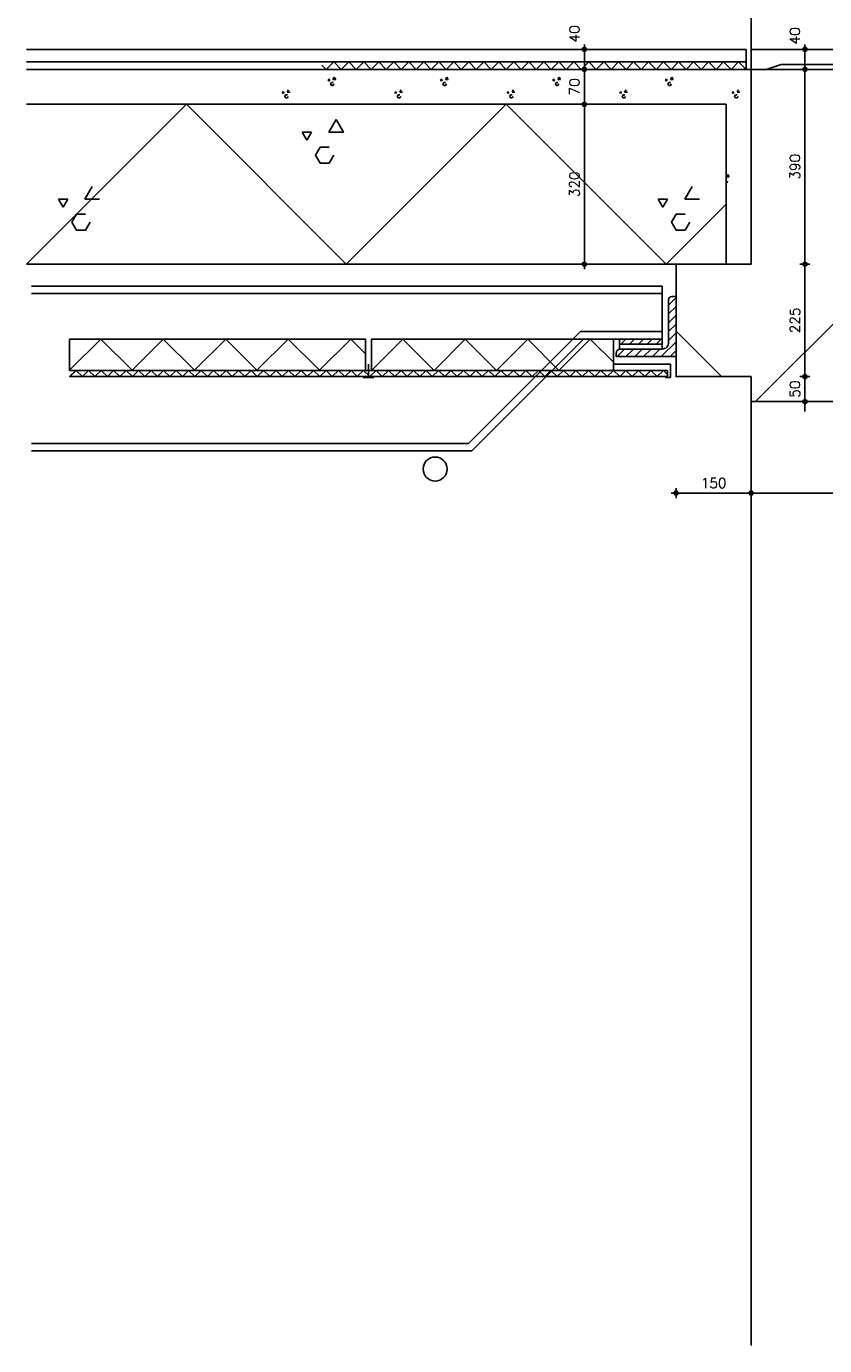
# Model space of a CAD drawing. Extents: x -152209 to 159908, y 32091 to 111955.
# Tile 53 of 59: x 127127 to 128724, y 63215 to 65856. Entities that reach past the tile are written whole.
import ezdxf
from ezdxf.enums import TextEntityAlignment as Align

# ---------------------------------------------------------------- set-up
doc = ezdxf.new("R2010")
doc.units = 0
doc.header["$LTSCALE"] = 1000
doc.header["$MEASUREMENT"] = 0
doc.header["$PDSIZE"] = 1
doc.linetypes.add('XDETV20$0$CENTER', pattern=[2, 1.25, -0.25, 0.25, -0.25])
doc.layers.get('0').update_dxf_attribs({"linetype": 'CONTINUOUS'})
doc.layers.get('DEFPOINTS').update_dxf_attribs({"linetype": 'CONTINUOUS'})
for name, color, linetype in [('BIB', 7, 'CONTINUOUS'), ('XDETV20$0$ALUM-AZ', 15, 'CONTINUOUS'), ('XDETV20$0$ALUM-DRS', 4, 'CONTINUOUS'), ('XDETV20$0$BETON-ARC', 15, 'CONTINUOUS'), ('XDETV20$0$BETON-AZ', 3, 'CONTINUOUS'), ('XDETV20$0$BETON-DRS', 7, 'CONTINUOUS'), ('XDETV20$0$BIB', 7, 'CONTINUOUS'), ('XDETV20$0$DIMMTP', 1, 'CONTINUOUS'), ('XDETV20$0$HOUT-DRS', 4, 'CONTINUOUS'), ('XDETV20$0$ISOL-ALG', 3, 'CONTINUOUS'), ('XDETV20$0$ISOL-ARC', 15, 'CONTINUOUS'), ('XDETV20$0$KUNST-DRS', 4, 'CONTINUOUS'), ('XDETV20$0$STAAL-ARC', 15, 'CONTINUOUS'), ('XDETV20$0$STAAL-AZ', 3, 'CONTINUOUS'), ('XDETV20$0$STAAL-DRS', 4, 'CONTINUOUS'), ('XDETV20$0$STEEN-AZ', 3, 'CONTINUOUS'), ('XDETV20$0$STEEN-DRS', 7, 'CONTINUOUS'), ('XDETV20$0$STRAMIEN', 1, 'XDETV20$0$CENTER')]:
    doc.layers.add(name, color=color, linetype=linetype)
doc.styles.get("Standard").update_dxf_attribs({"font": 'simplex'})
doc.styles.add('XDETV20$0$STANDARD', font='simplex')
doc.dimstyles.get("Standard").update_dxf_attribs({"dimtxt": 0.18, "dimasz": 0.18, "dimexe": 0.18, "dimexo": 0.0625, "dimgap": 0.09, "dimtad": 0, "dimtih": 1, "dimtoh": 1, "dimdec": 4, "dimzin": 0, "dimdsep": 46, "dimtxsty": 'Standard', "dimcen": 0.09, "dimadec": 0, "dimazin": 0, "dimtfac": 1, "dimtdec": 4, "dimtofl": 0, "dimtmove": 0, "dimatfit": 3, "dimfxl": 0, "dimtolj": 1, "dimtzin": 0, "dimarcsym": 0})

# ---------------------------------------------------------------- blocks, each defined once
blk = doc.blocks.new('XDETV20$0$DIMBWK')
for points in [[(-1, 0), (1, 0)], [(0, -1), (0, 1)]]:
    blk.add_lwpolyline(points)
blk.add_lwpolyline([(-0.22, 0.37), (-0.43, 0), (-0.22, -0.37), (0.22, -0.37), (0.43, 0), (0.22, 0.37)], close=True)
blk = doc.blocks.new('*D285')
at = {"color": 1, "linetype": 'ByBlock'}
blk.add_line((1807.2, 279.9), (1807.2, 579.9), dxfattribs=at)
at = {"layer": 'DEFPOINTS', "color": 0, "linetype": 'ByBlock'}
for p in [(1807, 589.9), (1807.2, 589.9), (1794.9, 269.9)]:
    blk.add_point(p, dxfattribs=at)
at = {"color": 1, "linetype": 'ByBlock', "xscale": 10, "yscale": 10, "zscale": 10}
for p, rotation in [((1807.2, 589.9), 90), ((1807.2, 269.9), 270)]:
    blk.add_blockref('XDETV20$0$DIMBWK', p, dxfattribs=dict(at, rotation=rotation))
at = {"color": 3, "linetype": 'ByBlock', "style": 'XDETV20$0$STANDARD'}
blk.add_text('320', height=20, rotation=90, dxfattribs=at).set_placement((1787.2, 429.9), align=Align.MIDDLE_CENTER)
blk = doc.blocks.new('*X287')
at = {"color": 0}
for p, q in [((621.2, 269.9), (941.2, 589.9)), ((1261.2, 269.9), (941.2, 589.9)), ((1261.2, 269.9), (1581.2, 589.9)), ((1901.2, 269.9), (1581.2, 589.9)), ((1226, 533.9), (1240.7, 559.4)), ((1255.4, 533.9), (1240.7, 559.4)), ((1173.2, 533.9), (1191.6, 533.9)), ((1182.4, 518), (1173.2, 533.9)), ((1182.4, 518), (1191.6, 533.9)), ((1226, 533.9), (1255.4, 533.9)), ((1199.6, 488.2), (1208.8, 504.1)), ((1208.8, 504.1), (1227.2, 504.1)), ((1208.8, 472.3), (1199.6, 488.2)), ((1227.2, 472.3), (1236.3, 488.2)), ((1208.8, 472.3), (1227.2, 472.3)), ((738.3, 399.8), (753, 425.3)), ((1938.3, 399.8), (1953, 425.3)), ((685.5, 399.8), (703.9, 399.8)), ((694.7, 383.9), (685.5, 399.8)), ((694.7, 383.9), (703.9, 399.8)), ((738.3, 399.8), (767.7, 399.8)), ((1885.5, 399.8), (1903.9, 399.8)), ((1894.7, 383.9), (1885.5, 399.8)), ((1894.7, 383.9), (1903.9, 399.8)), ((1938.3, 399.8), (1967.7, 399.8)), ((711.9, 354.1), (721.1, 370)), ((721.1, 370), (739.4, 370)), ((1901.2, 269.9), (2021.2, 389.9)), ((1911.9, 354.1), (1921.1, 370)), ((1921.1, 370), (1939.4, 370)), ((721.1, 338.2), (711.9, 354.1)), ((739.4, 338.2), (748.6, 354.1)), ((1921.1, 338.2), (1911.9, 354.1)), ((1939.4, 338.2), (1948.6, 354.1)), ((721.1, 338.2), (739.4, 338.2)), ((1921.1, 338.2), (1939.4, 338.2))]:
    blk.add_line(p, q, dxfattribs=at)
blk = doc.blocks.new('*D293')
at = {"color": 1, "linetype": 'ByBlock'}
blk.add_line((1931.2, -168.2), (2061.2, -168.2), dxfattribs=at)
at = {"layer": 'DEFPOINTS', "color": 0, "linetype": 'ByBlock'}
for p in [(1921.2, 183.6), (2071.2, 142.6), (2071.2, -168.2)]:
    blk.add_point(p, dxfattribs=at)
at = {"color": 1, "linetype": 'ByBlock', "xscale": 10, "yscale": 10, "zscale": 10, "rotation": 180}
blk.add_blockref('XDETV20$0$DIMBWK', (1921.2, -168.2), dxfattribs=at)
at = {"color": 1, "linetype": 'ByBlock', "xscale": 10, "yscale": 10, "zscale": 10}
blk.add_blockref('XDETV20$0$DIMBWK', (2071.2, -168.2), dxfattribs=at)
at = {"color": 3, "linetype": 'ByBlock', "style": 'XDETV20$0$STANDARD'}
blk.add_text('150', height=20, dxfattribs=at).set_placement((1996.2, -148.2), align=Align.MIDDLE_CENTER)
blk = doc.blocks.new('*D294')
at = {"color": 1, "linetype": 'ByBlock'}
blk.add_line((2081.2, -168.2), (2561.2, -168.2), dxfattribs=at)
at = {"layer": 'DEFPOINTS', "color": 0, "linetype": 'ByBlock'}
for p in [(2071.2, 142.6), (2571.2, 136.7), (2571.2, -168.2)]:
    blk.add_point(p, dxfattribs=at)
at = {"color": 1, "linetype": 'ByBlock', "xscale": 10, "yscale": 10, "zscale": 10, "rotation": 180}
blk.add_blockref('XDETV20$0$DIMBWK', (2071.2, -168.2), dxfattribs=at)
at = {"color": 1, "linetype": 'ByBlock', "xscale": 10, "yscale": 10, "zscale": 10}
blk.add_blockref('XDETV20$0$DIMBWK', (2571.2, -168.2), dxfattribs=at)
at = {"color": 3, "linetype": 'ByBlock', "style": 'XDETV20$0$STANDARD'}
blk.add_text('500', height=20, dxfattribs=at).set_placement((2321.2, -148.2), align=Align.MIDDLE_CENTER)
blk = doc.blocks.new('*D292')
at = {"color": 1, "linetype": 'ByBlock'}
blk.add_line((2464.5, 279.9), (2464.5, 74.9), dxfattribs=at)
at = {"layer": 'DEFPOINTS', "color": 0, "linetype": 'ByBlock'}
for p in [(2039.7, 289.9), (1976.2, 64.9), (2464.5, 64.9)]:
    blk.add_point(p, dxfattribs=at)
at = {"color": 1, "linetype": 'ByBlock', "xscale": 10, "yscale": 10, "zscale": 10}
for p, rotation in [((2464.5, 289.9), 90), ((2464.5, 64.9), 270)]:
    blk.add_blockref('XDETV20$0$DIMBWK', p, dxfattribs=dict(at, rotation=rotation))
at = {"color": 3, "linetype": 'ByBlock', "style": 'XDETV20$0$STANDARD'}
blk.add_text('225', height=20, rotation=90, dxfattribs=at).set_placement((2444.5, 177.4), align=Align.MIDDLE_CENTER)
blk = doc.blocks.new('*D297')
at = {"color": 1, "linetype": 'ByBlock'}
for p, q in [((2179, 74.9), (2179, 84.9)), ((2179, 64.9), (2179, 14.9)), ((2179, 4.9), (2179, -5.1))]:
    blk.add_line(p, q, dxfattribs=at)
at = {"layer": 'DEFPOINTS', "color": 0, "linetype": 'ByBlock'}
for p in [(1690.7, 64.9), (2100.9, 14.9), (2179, 14.9)]:
    blk.add_point(p, dxfattribs=at)
at = {"color": 1, "linetype": 'ByBlock', "xscale": 10, "yscale": 10, "zscale": 10}
for p, rotation in [((2179, 64.9), 270), ((2179, 14.9), 90)]:
    blk.add_blockref('XDETV20$0$DIMBWK', p, dxfattribs=dict(at, rotation=rotation))
at = {"color": 3, "linetype": 'ByBlock', "style": 'XDETV20$0$STANDARD'}
blk.add_text('50', height=20, rotation=90, dxfattribs=at).set_placement((2159, 39.9), align=Align.MIDDLE_CENTER)
blk = doc.blocks.new('*X288')
at = {"color": 0}
for p, q in [((1224.7, 639.4), (1228.1, 639.4)), ((1226.4, 636.4), (1224.7, 639.4)), ((1226.4, 636.4), (1228.1, 639.4)), ((1229.6, 630.8), (1231.4, 633.8)), ((1231.4, 633.8), (1234.8, 633.8)), ((1234.6, 639.4), (1237.3, 644.2)), ((1234.6, 639.4), (1240.1, 639.4)), ((1240.1, 639.4), (1237.3, 644.2)), ((1449.7, 639.4), (1453.1, 639.4)), ((1451.4, 636.4), (1449.7, 639.4)), ((1451.4, 636.4), (1453.1, 639.4)), ((1454.6, 630.8), (1456.4, 633.8)), ((1456.4, 633.8), (1459.8, 633.8)), ((1459.6, 639.4), (1462.3, 644.2)), ((1459.6, 639.4), (1465.1, 639.4)), ((1465.1, 639.4), (1462.3, 644.2)), ((1674.7, 639.4), (1678.1, 639.4)), ((1676.4, 636.4), (1674.7, 639.4)), ((1676.4, 636.4), (1678.1, 639.4)), ((1679.6, 630.8), (1681.4, 633.8)), ((1681.4, 633.8), (1684.8, 633.8)), ((1684.6, 639.4), (1687.3, 644.2)), ((1684.6, 639.4), (1690.1, 639.4)), ((1690.1, 639.4), (1687.3, 644.2)), ((1899.7, 639.4), (1903.1, 639.4)), ((1901.4, 636.4), (1899.7, 639.4)), ((1901.4, 636.4), (1903.1, 639.4)), ((1904.6, 630.8), (1906.4, 633.8)), ((1906.4, 633.8), (1909.8, 633.8)), ((1909.6, 639.4), (1912.3, 644.2)), ((1909.6, 639.4), (1915.1, 639.4)), ((1915.1, 639.4), (1912.3, 644.2)), ((1133.2, 614.3), (1136.7, 614.3)), ((1135, 611.3), (1133.2, 614.3)), ((1135, 611.3), (1136.7, 614.3)), ((1138.2, 605.7), (1139.9, 608.7)), ((1139.9, 608.7), (1143.4, 608.7)), ((1143.1, 614.3), (1145.9, 619)), ((1143.1, 614.3), (1148.7, 614.3)), ((1231.4, 627.8), (1229.6, 630.8)), ((1231.4, 627.8), (1234.8, 627.8)), ((1234.8, 627.8), (1236.5, 630.8)), ((1358.2, 614.3), (1361.7, 614.3)), ((1360, 611.3), (1358.2, 614.3)), ((1360, 611.3), (1361.7, 614.3)), ((1363.2, 605.7), (1364.9, 608.7)), ((1364.9, 608.7), (1368.4, 608.7)), ((1368.1, 614.3), (1370.9, 619)), ((1368.1, 614.3), (1373.7, 614.3)), ((1456.4, 627.8), (1454.6, 630.8)), ((1456.4, 627.8), (1459.8, 627.8)), ((1459.8, 627.8), (1461.5, 630.8)), ((1583.2, 614.3), (1586.7, 614.3)), ((1585, 611.3), (1583.2, 614.3)), ((1585, 611.3), (1586.7, 614.3)), ((1588.2, 605.7), (1589.9, 608.7)), ((1589.9, 608.7), (1593.4, 608.7)), ((1593.1, 614.3), (1595.9, 619)), ((1593.1, 614.3), (1598.7, 614.3)), ((1681.4, 627.8), (1679.6, 630.8)), ((1681.4, 627.8), (1684.8, 627.8)), ((1684.8, 627.8), (1686.5, 630.8)), ((1808.2, 614.3), (1811.7, 614.3)), ((1810, 611.3), (1808.2, 614.3)), ((1810, 611.3), (1811.7, 614.3)), ((1813.2, 605.7), (1814.9, 608.7)), ((1814.9, 608.7), (1818.4, 608.7)), ((1818.1, 614.3), (1820.9, 619)), ((1818.1, 614.3), (1823.7, 614.3)), ((1906.4, 627.8), (1904.6, 630.8)), ((1906.4, 627.8), (1909.8, 627.8)), ((1909.8, 627.8), (1911.5, 630.8)), ((2033.2, 614.3), (2036.7, 614.3)), ((2035, 611.3), (2033.2, 614.3)), ((2035, 611.3), (2036.7, 614.3)), ((2038.2, 605.7), (2039.9, 608.7)), ((2039.9, 608.7), (2043.4, 608.7)), ((2043.1, 614.3), (2045.9, 619)), ((2043.1, 614.3), (2048.7, 614.3)), ((1139.9, 602.7), (1138.2, 605.7)), ((1139.9, 602.7), (1143.4, 602.7)), ((1143.4, 602.7), (1145.1, 605.7)), ((1364.9, 602.7), (1363.2, 605.7)), ((1364.9, 602.7), (1368.4, 602.7)), ((1368.4, 602.7), (1370.1, 605.7)), ((1589.9, 602.7), (1588.2, 605.7)), ((1589.9, 602.7), (1593.4, 602.7)), ((1593.4, 602.7), (1595.1, 605.7)), ((1814.9, 602.7), (1813.2, 605.7)), ((1814.9, 602.7), (1818.4, 602.7)), ((1818.4, 602.7), (1820.1, 605.7)), ((2039.9, 602.7), (2038.2, 605.7)), ((2039.9, 602.7), (2043.4, 602.7)), ((2043.4, 602.7), (2045.1, 605.7)), ((2022.1, 444.5), (2024.8, 449.3)), ((2027.6, 444.5), (2024.8, 449.3)), ((2021.2, 439), (2022.3, 439)), ((2021.2, 433), (2022.3, 433)), ((2022.1, 444.5), (2027.6, 444.5)), ((2022.3, 433), (2024, 436))]:
    blk.add_line(p, q, dxfattribs=at)
blk = doc.blocks.new('*X289')
at = {"color": 0}
for p, q in [((0, 0), (15, 15)), ((30, 0), (15, 15)), ((30, 0), (45, 15)), ((60, 0), (45, 15)), ((60, 0), (75, 15)), ((90, 0), (75, 15)), ((90, 0), (105, 15)), ((120, 0), (105, 15)), ((120, 0), (135, 15)), ((150, 0), (135, 15)), ((150, 0), (165, 15)), ((180, 0), (165, 15)), ((180, 0), (195, 15)), ((210, 0), (195, 15)), ((210, 0), (225, 15)), ((240, 0), (225, 15)), ((240, 0), (255, 15)), ((270, 0), (255, 15)), ((270, 0), (285, 15)), ((300, 0), (285, 15)), ((300, 0), (315, 15)), ((330, 0), (315, 15)), ((330, 0), (345, 15)), ((360, 0), (345, 15)), ((360, 0), (375, 15)), ((390, 0), (375, 15)), ((390, 0), (405, 15)), ((420, 0), (405, 15)), ((420, 0), (435, 15)), ((450, 0), (435, 15)), ((450, 0), (465, 15)), ((480, 0), (465, 15)), ((480, 0), (495, 15)), ((510, 0), (495, 15)), ((510, 0), (525, 15)), ((540, 0), (525, 15)), ((540, 0), (555, 15)), ((570, 0), (555, 15)), ((570, 0), (585, 15)), ((600, 0), (585, 15)), ((600, 0), (615, 15)), ((630, 0), (615, 15)), ((630, 0), (645, 15)), ((660, 0), (645, 15)), ((660, 0), (675, 15)), ((690, 0), (675, 15)), ((690, 0), (705, 15)), ((720, 0), (705, 15)), ((720, 0), (735, 15)), ((750, 0), (735, 15)), ((750, 0), (765, 15)), ((780, 0), (765, 15)), ((780, 0), (795, 15)), ((810, 0), (795, 15)), ((810, 0), (825, 15)), ((840, 0), (825, 15)), ((840, 0), (848.6, 8.6))]:
    blk.add_line(p, q, dxfattribs=at)
blk = doc.blocks.new('*D290')
at = {"color": 1, "linetype": 'ByBlock'}
blk.add_line((1807.2, 619.9), (1807.2, 669.9), dxfattribs=at)
at = {"layer": 'DEFPOINTS', "color": 0, "linetype": 'ByBlock'}
for p in [(1776.3, 679.9), (1807.2, 679.9), (1775.5, 609.9)]:
    blk.add_point(p, dxfattribs=at)
at = {"color": 1, "linetype": 'ByBlock', "xscale": 10, "yscale": 10, "zscale": 10}
for p, rotation in [((1807.2, 679.9), 90), ((1807.2, 609.9), 270)]:
    blk.add_blockref('XDETV20$0$DIMBWK', p, dxfattribs=dict(at, rotation=rotation))
at = {"color": 3, "linetype": 'ByBlock', "style": 'XDETV20$0$STANDARD'}
blk.add_text('70', height=20, rotation=90, dxfattribs=at).set_placement((1787.2, 644.9), align=Align.MIDDLE_CENTER)
blk = doc.blocks.new('*D291')
at = {"color": 1, "linetype": 'ByBlock'}
blk.add_line((1807.2, 689.9), (1807.2, 709.9), dxfattribs=at)
at = {"layer": 'DEFPOINTS', "color": 0, "linetype": 'ByBlock'}
for p in [(1782.6, 719.9), (1807.2, 719.9), (1776.3, 679.9)]:
    blk.add_point(p, dxfattribs=at)
at = {"color": 1, "linetype": 'ByBlock', "xscale": 10, "yscale": 10, "zscale": 10}
for p, rotation in [((1807.2, 719.9), 90), ((1807.2, 679.9), 270)]:
    blk.add_blockref('XDETV20$0$DIMBWK', p, dxfattribs=dict(at, rotation=rotation))
at = {"color": 3, "linetype": 'ByBlock', "style": 'XDETV20$0$STANDARD'}
blk.add_text('40', height=20, rotation=90, dxfattribs=at).set_placement((1787.2, 751), align=Align.MIDDLE_CENTER)
blk = doc.blocks.new('*D295')
at = {"color": 1, "linetype": 'ByBlock'}
blk.add_line((2179, 299.9), (2179, 669.9), dxfattribs=at)
at = {"layer": 'DEFPOINTS', "color": 0, "linetype": 'ByBlock'}
for p in [(2172, 679.9), (2179, 679.9), (2036.6, 289.9)]:
    blk.add_point(p, dxfattribs=at)
at = {"color": 1, "linetype": 'ByBlock', "xscale": 10, "yscale": 10, "zscale": 10}
for p, rotation in [((2179, 679.9), 90), ((2179, 289.9), 270)]:
    blk.add_blockref('XDETV20$0$DIMBWK', p, dxfattribs=dict(at, rotation=rotation))
at = {"color": 3, "linetype": 'ByBlock', "style": 'XDETV20$0$STANDARD'}
blk.add_text('390', height=20, rotation=90, dxfattribs=at).set_placement((2159, 484.9), align=Align.MIDDLE_CENTER)
blk = doc.blocks.new('*D296')
at = {"color": 1, "linetype": 'ByBlock'}
blk.add_line((2179, 689.9), (2179, 709.9), dxfattribs=at)
at = {"layer": 'DEFPOINTS', "color": 0, "linetype": 'ByBlock'}
for p in [(2157.4, 719.9), (2179, 719.9), (2172, 679.9)]:
    blk.add_point(p, dxfattribs=at)
at = {"color": 1, "linetype": 'ByBlock', "xscale": 10, "yscale": 10, "zscale": 10}
for p, rotation in [((2179, 719.9), 90), ((2179, 679.9), 270)]:
    blk.add_blockref('XDETV20$0$DIMBWK', p, dxfattribs=dict(at, rotation=rotation))
at = {"color": 3, "linetype": 'ByBlock', "style": 'XDETV20$0$STANDARD'}
blk.add_text('40', height=20, rotation=90, dxfattribs=at).set_placement((2159, 747.2), align=Align.MIDDLE_CENTER)
blk = doc.blocks.new('*X298')
at = {"color": 0}
for p, q in [((2571.2, 505.8), (2397.1, 679.9)), ((2080.3, 14.9), (2571.2, 505.8)), ((2012.1, 64.9), (1921.2, 155.8)), ((2518.1, 66.7), (2541.1, 106.5)), ((2564.1, 66.7), (2541.1, 106.5)), ((2435.6, 66.7), (2464.4, 66.7)), ((2450, 41.8), (2464.4, 66.7)), ((2518.1, 66.7), (2564.1, 66.7)), ((2488.2, 14.9), (2491.2, 20.1)), ((2491.2, 20.1), (2520, 20.1)), ((2523, 14.9), (2520, 20.1))]:
    blk.add_line(p, q, dxfattribs=at)
blk = doc.blocks.new('XDETV20$0$12012015')
at = {"layer": 'XDETV20$0$STAAL-DRS', "linetype": 'ByBlock'}
blk.add_lwpolyline([(0, 0), (120, 0), (120, 8.5, 0.414214), (113.5, 15), (28, 15, -0.414214), (15, 28), (15, 113.5, 0.355836), (6.5, 120), (0, 120)], format="xyb", close=True, dxfattribs=at)
blk = doc.blocks.new('*X308')
at = {"color": 0}
for p, q in [((1896.2, 5308), (1911.2, 5323)), ((1896.2, 5290.3), (1911.2, 5305.3)), ((1896.2, 5272.6), (1911.2, 5287.6)), ((1896.2, 5255), (1911.2, 5270)), ((1800.4, 5229.9), (1810.4, 5239.9)), ((1818.1, 5229.9), (1828.1, 5239.9)), ((1835.8, 5229.9), (1845.8, 5239.9)), ((1853.5, 5229.9), (1863.5, 5239.9)), ((1871.1, 5229.9), (1881.1, 5239.9)), ((1881.5, 5204.9), (1911.2, 5234.6)), ((1896.2, 5237.3), (1911.2, 5252.3)), ((1793.1, 5204.9), (1808.1, 5219.9)), ((1810.8, 5204.9), (1825.8, 5219.9)), ((1828.5, 5204.9), (1843.5, 5219.9)), ((1846.1, 5204.9), (1861.1, 5219.9)), ((1863.8, 5204.9), (1878.8, 5219.9)), ((1899.2, 5204.9), (1911.2, 5216.9))]:
    blk.add_line(p, q, dxfattribs=at)
blk = doc.blocks.new('*X309')
at = {"color": 0}
for p, q in [((-452.9, -474.2), (-423.3, -444.6)), ((-360.8, -507.1), (-423.3, -444.6)), ((-360.8, -507.1), (-298.3, -444.6)), ((-235.8, -507.1), (-298.3, -444.6)), ((-235.8, -507.1), (-173.3, -444.6)), ((-110.8, -507.1), (-173.3, -444.6)), ((-110.8, -507.1), (-48.3, -444.6)), ((14.2, -507.1), (-48.3, -444.6)), ((14.2, -507.1), (76.7, -444.6)), ((139.2, -507.1), (76.7, -444.6))]:
    blk.add_line(p, q, dxfattribs=at)
blk = doc.blocks.new('*X310')
at = {"color": 0}
blk.add_line((57924, 53699.3), (57936.5, 53711.8), dxfattribs=at)
blk = doc.blocks.new('*X311')
at = {"color": 0}
for p, q in [((57924.7, 53699.3), (57924, 53700)), ((57924.7, 53699.3), (57937.2, 53711.8)), ((57949.7, 53699.3), (57937.2, 53711.8)), ((57949.7, 53699.3), (57962.2, 53711.8)), ((57974.7, 53699.3), (57962.2, 53711.8)), ((57974.7, 53699.3), (57987.2, 53711.8)), ((57999.7, 53699.3), (57987.2, 53711.8)), ((57999.7, 53699.3), (58012.2, 53711.8)), ((58024.7, 53699.3), (58012.2, 53711.8)), ((58024.7, 53699.3), (58037.2, 53711.8)), ((58049.7, 53699.3), (58037.2, 53711.8)), ((58049.7, 53699.3), (58062.2, 53711.8)), ((58074.7, 53699.3), (58062.2, 53711.8)), ((58074.7, 53699.3), (58087.2, 53711.8)), ((58099.7, 53699.3), (58087.2, 53711.8)), ((58099.7, 53699.3), (58112.2, 53711.8)), ((58124.7, 53699.3), (58112.2, 53711.8)), ((58124.7, 53699.3), (58137.2, 53711.8)), ((58149.7, 53699.3), (58137.2, 53711.8)), ((58149.7, 53699.3), (58162.2, 53711.8)), ((58174.7, 53699.3), (58162.2, 53711.8)), ((58174.7, 53699.3), (58187.2, 53711.8)), ((58199.7, 53699.3), (58187.2, 53711.8)), ((58199.7, 53699.3), (58212.2, 53711.8)), ((58224.7, 53699.3), (58212.2, 53711.8)), ((58224.7, 53699.3), (58237.2, 53711.8)), ((58249.7, 53699.3), (58237.2, 53711.8)), ((58249.7, 53699.3), (58262.2, 53711.8)), ((58274.7, 53699.3), (58262.2, 53711.8)), ((58274.7, 53699.3), (58287.2, 53711.8)), ((58299.7, 53699.3), (58287.2, 53711.8)), ((58299.7, 53699.3), (58312.2, 53711.8)), ((58324.7, 53699.3), (58312.2, 53711.8)), ((58324.7, 53699.3), (58337.2, 53711.8)), ((58349.7, 53699.3), (58337.2, 53711.8)), ((58349.7, 53699.3), (58362.2, 53711.8)), ((58374.7, 53699.3), (58362.2, 53711.8)), ((58374.7, 53699.3), (58387.2, 53711.8)), ((58399.7, 53699.3), (58387.2, 53711.8)), ((58399.7, 53699.3), (58412.2, 53711.8)), ((58424.7, 53699.3), (58412.2, 53711.8)), ((58424.7, 53699.3), (58437.2, 53711.8)), ((58449.7, 53699.3), (58437.2, 53711.8)), ((58449.7, 53699.3), (58462.2, 53711.8)), ((58474.7, 53699.3), (58462.2, 53711.8)), ((58474.7, 53699.3), (58487.2, 53711.8)), ((58499.7, 53699.3), (58487.2, 53711.8)), ((58499.7, 53699.3), (58512.2, 53711.8)), ((58524.7, 53699.3), (58512.2, 53711.8)), ((58524.7, 53699.3), (58537.2, 53711.8)), ((58549.7, 53699.3), (58537.2, 53711.8)), ((58549.7, 53699.3), (58562.2, 53711.8)), ((58574.7, 53699.3), (58562.2, 53711.8)), ((58574.7, 53699.3), (58587.2, 53711.8)), ((58599.7, 53699.3), (58587.2, 53711.8)), ((58599.7, 53699.3), (58612.2, 53711.8)), ((58624.7, 53699.3), (58612.2, 53711.8)), ((58624.7, 53699.3), (58637.2, 53711.8)), ((58649.7, 53699.3), (58637.2, 53711.8)), ((58649.7, 53699.3), (58662.2, 53711.8)), ((58674.7, 53699.3), (58662.2, 53711.8)), ((58674.7, 53699.3), (58687.2, 53711.8)), ((58699.7, 53699.3), (58687.2, 53711.8)), ((58699.7, 53699.3), (58712.2, 53711.8)), ((58724.7, 53699.3), (58712.2, 53711.8)), ((58724.7, 53699.3), (58737.2, 53711.8)), ((58749.7, 53699.3), (58737.2, 53711.8)), ((58749.7, 53699.3), (58762.2, 53711.8)), ((58774.7, 53699.3), (58762.2, 53711.8)), ((58774.7, 53699.3), (58787.2, 53711.8)), ((58799.7, 53699.3), (58787.2, 53711.8)), ((58799.7, 53699.3), (58812.2, 53711.8)), ((58824.7, 53699.3), (58812.2, 53711.8)), ((58824.7, 53699.3), (58837.2, 53711.8)), ((58849.7, 53699.3), (58837.2, 53711.8)), ((58849.7, 53699.3), (58862.2, 53711.8)), ((58874.7, 53699.3), (58862.2, 53711.8)), ((58874.7, 53699.3), (58887.2, 53711.8)), ((58899.7, 53699.3), (58887.2, 53711.8)), ((58899.7, 53699.3), (58912.2, 53711.8)), ((58924.7, 53699.3), (58912.2, 53711.8)), ((58924.7, 53699.3), (58937.2, 53711.8)), ((58949.7, 53699.3), (58937.2, 53711.8)), ((58949.7, 53699.3), (58962.2, 53711.8)), ((58974.7, 53699.3), (58962.2, 53711.8)), ((58974.7, 53699.3), (58987.2, 53711.8)), ((58999.7, 53699.3), (58987.2, 53711.8)), ((58999.7, 53699.3), (59012.2, 53711.8)), ((59024.7, 53699.3), (59012.2, 53711.8)), ((59024.7, 53699.3), (59037.2, 53711.8)), ((59049.7, 53699.3), (59037.2, 53711.8)), ((59049.7, 53699.3), (59062.2, 53711.8)), ((59074.7, 53699.3), (59062.2, 53711.8)), ((59074.7, 53699.3), (59087.2, 53711.8)), ((59099.7, 53699.3), (59087.2, 53711.8)), ((59099.7, 53699.3), (59112.2, 53711.8)), ((59120.3, 53703.7), (59112.2, 53711.8))]:
    blk.add_line(p, q, dxfattribs=at)
blk = doc.blocks.new('*X312')
at = {"color": 0}
for p, q in [((1311.8, 5189.9), (1374.3, 5252.4)), ((1436.8, 5189.9), (1374.3, 5252.4)), ((1436.8, 5189.9), (1499.3, 5252.4)), ((1561.8, 5189.9), (1499.3, 5252.4)), ((1561.8, 5189.9), (1624.3, 5252.4)), ((1686.8, 5189.9), (1624.3, 5252.4)), ((1686.8, 5189.9), (1749.3, 5252.4)), ((1795.7, 5206), (1749.3, 5252.4))]:
    blk.add_line(p, q, dxfattribs=at)
blk = doc.blocks.new('XDETV20')
at = {"layer": 'XDETV20$0$ALUM-AZ'}
blk.add_line((-411.24313, -630), (-525.51254, -630.00013), dxfattribs=at)
at = {"layer": 'XDETV20$0$ALUM-DRS'}
for p, q in [((-1015.50816, -630), (-1015.50816, -657.13048)), ((-411.24313, -630), (-411.24313, -657.13048)), ((-1015.50816, -657.13048), (-1025.88055, -657.13048)), ((-1015.50816, -657.13048), (-1005.13576, -657.13048)), ((-411.24313, -657.13048), (-421.61553, -657.13048))]:
    blk.add_line(p, q, dxfattribs=at)
at = {"layer": 'XDETV20$0$BETON-AZ'}
blk.add_line((-250, 1700), (-250, 0), dxfattribs=at)
at = {"layer": 'XDETV20$0$BETON-DRS'}
for p, q in [((-1700, -40), (-300, -40)), ((-250, -39.99991), (-260, -39.99991)), ((-260, -39.99991), (-260, -40)), ((-1700, -110), (-300, -110)), ((-300, -110), (-300, -430)), ((-300, -430), (-1700, -430))]:
    blk.add_line(p, q, dxfattribs=at)
blk.add_lwpolyline([(0, -39.99991), (250, -39.99991), (250, -704.99991), (-250, -704.99991), (-250, -655), (-400, -655), (-400, -430), (-250, -430), (-250, -39.99991), (250, -39.99991)], dxfattribs=at)
at = {"layer": 'XDETV20$0$HOUT-DRS'}
for p, q in [((-260, 0), (-1700, 0)), ((-260, -25), (-260, 0)), ((-260, -25), (-1700, -25))]:
    blk.add_line(p, q, dxfattribs=at)
at = {"layer": 'XDETV20$0$ISOL-ALG'}
for q in [(-260, -25), (-1700, -40)]:
    blk.add_line((-260, -40), q, dxfattribs=at)
for points in [[(-1613.66235, -642.5), (-1021.619, -642.5), (-1021.619, -580), (-1613.66235, -580)], [(-525.51253, -642.5), (-1009.39732, -642.5), (-1009.39732, -580), (-525.5126, -580)]]:
    blk.add_lwpolyline(points, close=True, dxfattribs=at)
at = {"layer": 'XDETV20$0$KUNST-DRS'}
for points in [[(131, -39.99991), (101, -30), (-190, -30), (-220, -39.99991), (-250, -39.99991), (-250, 0), (161, 0), (161, -39.99991)], [(-513.5, -600), (-428, -600), (-428, -590), (-513.5, -590)]]:
    blk.add_lwpolyline(points, close=True, dxfattribs=at)
at = {"layer": 'XDETV20$0$STAAL-AZ'}
for p, q in [((-1690, -473.8), (-550.81473, -473.8)), ((-428, -473.8), (-974.1125, -473.8)), ((-428, -580), (-428, -473.8)), ((-1690, -488.8), (-428, -488.8)), ((-591.45759, -565), (-815.25759, -788.8)), ((-585.24438, -580), (-809.04438, -803.8)), ((-428, -565), (-591.45759, -565)), ((-585.24438, -580), (-428, -580)), ((-1690, -788.8), (-815.25759, -788.8)), ((-1690, -803.8), (-809.04438, -803.8))]:
    blk.add_line(p, q, dxfattribs=at)
at = {"layer": 'XDETV20$0$STAAL-DRS'}
blk.add_lwpolyline([(-513.5, -590), (-428, -590), (-428, -580), (-513.5, -580)], close=True, dxfattribs=at)
blk.add_circle((-882.296, -840), 24, dxfattribs=at)
at = {"layer": 'XDETV20$0$STEEN-AZ'}
blk.add_line((-250, -2594.73656), (-250, -704.99991), dxfattribs=at)
at = {"layer": 'XDETV20$0$STEEN-DRS'}
for p, q in [((-1613.66235, -655), (-417.35397, -655)), ((-417.35397, -642.5), (-1457.9489, -642.5)), ((-417.35397, -642.5), (-417.35397, -655))]:
    blk.add_line(p, q, dxfattribs=at)
at = {"layer": 'XDETV20$0$STRAMIEN'}
blk.add_line((1223.92233, 0), (-990.89072, 0), dxfattribs=at)
at = {"layer": 'XDETV20$0$BETON-ARC'}
for name, p in [('*X298', (-2321.19602, -719.89345)), ('*X288', (-2321.19602, -699.89354)), ('*X287', (-2321.19602, -699.89354))]:
    blk.add_blockref(name, p, dxfattribs=at)
at = {"layer": 'XDETV20$0$BIB', "rotation": 90}
blk.add_blockref('XDETV20$0$12012015', (-400, -615), dxfattribs=at)
at = {"layer": 'XDETV20$0$ISOL-ARC', "xscale": -1}
for name, p in [('*X289', (-260, -40)), ('*X309', (-1474.50816, -135.37))]:
    blk.add_blockref(name, p, dxfattribs=at)
at = {"layer": 'XDETV20$0$ISOL-ARC'}
for name, p in [('*X312', (-2321.19602, -5832.39345)), ('*X310', (-59537.67721, -54354.3186)), ('*X311', (-59537.67721, -54354.3186))]:
    blk.add_blockref(name, p, dxfattribs=at)
at = {"layer": 'XDETV20$0$STAAL-ARC'}
blk.add_blockref('*X308', (-2311.19602, -5819.89345), dxfattribs=at)
at = {"layer": 'XDETV20$0$DIMMTP'}
for base, p1, p2, picture, middle, set_off in [((-583.45338, 0), (-614.38096, -40), (-608.10457, 0), '*D291', (-603.45338, 31.15475), (-2390.68376, -719.89345)), ((-142.18958, 0), (-149.19174, -39.99991), (-163.83395, 0), '*D296', (-162.18958, 27.35595), (-2321.19602, -719.89345))]:
    dim = blk.add_linear_dim(base=base, p1=p1, p2=p2, angle=90, dimstyle='Standard', dxfattribs=at)
    dim.commit()
    dim.dimension.update_dxf_attribs({"geometry": picture, "text_midpoint": middle, "dimtype": 128, "insert": set_off})
for base, p1, p2, angle, picture, middle, set_off in [((-583.45338, -40), (-615.16551, -110), (-614.38096, -40), 90, '*D290', (-603.45338, -75), (-2390.68376, -719.89345)), ((-142.18958, -39.99991), (-284.63232, -430), (-149.19174, -39.99991), 90, '*D295', (-162.18958, -234.99995), (-2321.19602, -719.89345)), ((-583.45338, -110), (-595.7813, -430), (-583.66812, -110), 270, '*D285', (-603.45338, -270), (-2390.68376, -699.89354)), ((-142.18958, -655), (-566.9963, -430), (-630.47317, -655), 90, '*D292', (-162.18958, -542.5), (-2606.68928, -719.89345)), ((-142.18958, -704.99991), (-630.47317, -655), (-220.31496, -704.99991), 90, '*D297', (-162.18958, -679.99995), (-2321.19602, -719.89345))]:
    dim = blk.add_linear_dim(base=base, p1=p1, p2=p2, angle=angle, dimstyle='Standard', dxfattribs=at)
    dim.commit()
    dim.dimension.update_dxf_attribs({"geometry": picture, "text_midpoint": middle, "insert": set_off})
for base, p1, p2, picture, middle in [((-250, -888.11051), (-400, -536.27259), (-250, -577.32034), '*D293', (-325, -868.11051)), ((250, -888.11051), (-250, -577.32034), (250, -583.18432), '*D294', (0, -868.11051))]:
    dim = blk.add_linear_dim(base=base, p1=p1, p2=p2, dimstyle='Standard', dxfattribs=at)
    dim.commit()
    dim.dimension.update_dxf_attribs({"geometry": picture, "text_midpoint": middle, "insert": (-2321.19602, -719.89345)})

msp = doc.modelspace()

# ---------------------------------------------------------------- block references
at = {"layer": 'BIB'}
msp.add_blockref('XDETV20', (128827.3, 65809.6), dxfattribs=at)

doc.saveas('drawing.dxf')
